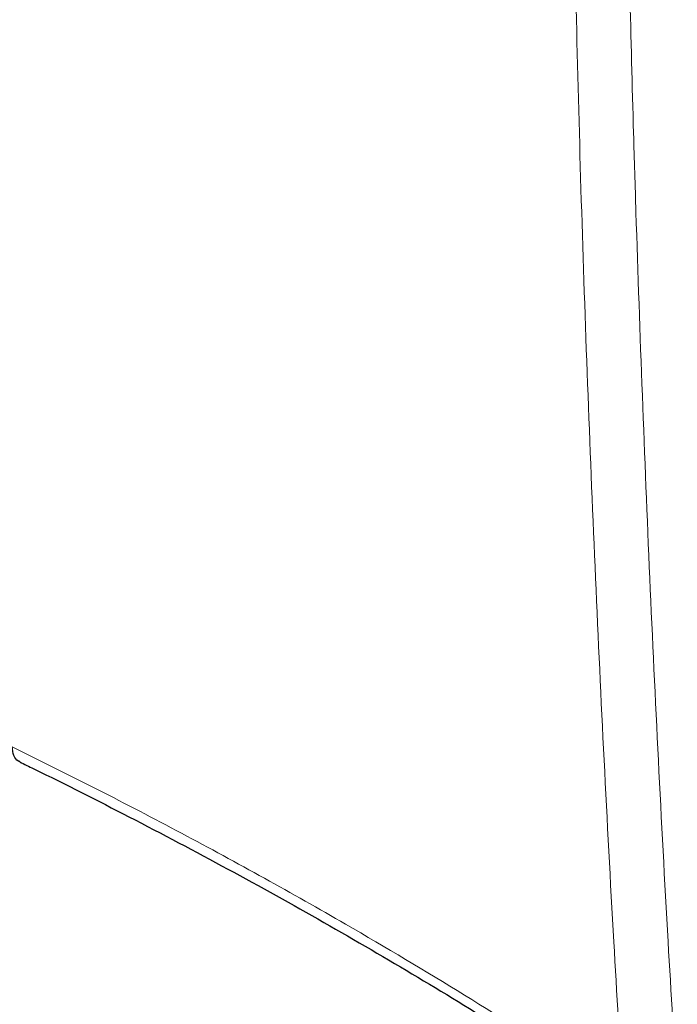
# Paper-space layout 'Blatt2' of a CAD drawing. Header units: millimetres. Extents: x 5 to 418, y 2 to 292.
# Tile 5 of 77: x 103 to 127, y 103 to 140. Entities that reach past the tile are written whole.
import ezdxf

# ---------------------------------------------------------------- set-up
doc = ezdxf.new("R2010")
doc.units = ezdxf.units.MM

psp = doc.layouts.new('Blatt2')

# ---------------------------------------------------------------- linework, layer by layer
at = {"color": 7, "linetype": 'Continuous', "lineweight": 18}
for points, knots in [([(125.46, 99.3), (125.342, 101.242), (124.952, 107.702), (124.403, 118.751), (123.876, 132.396), (123.664, 141.546), (123.559, 146.076)], [0, 0, 0, 0, 0.126, 0.419218, 0.712417, 1, 1, 1, 1]), ([(125.592, 146.15), (125.671, 142.579), (125.773, 138.017), (126.052, 128.882), (126.436, 118.749), (126.986, 107.713), (127.376, 101.26), (127.493, 99.321)], [0, 0, 0, 0, 0.22627, 0.289152, 0.581705, 0.874277, 1, 1, 1, 1]), ([(102.551, 112.437), (102.551, 112.437), (104.708, 111.383), (108.96, 109.214), (114.59, 106.092), (119.534, 103.141), (122.97, 100.962), (124.912, 99.666), (125.46, 99.3)], [0, 0, 0, 0, 0.000001, 0.261989, 0.525925, 0.724078, 0.922232, 1, 1, 1, 1])]:
    psp.add_open_spline(points, degree=3, knots=knots, dxfattribs=at)
at = {"color": 7, "linetype": 'Continuous', "lineweight": 25}
for points, knots in [([(102.846, 111.885), (102.826, 111.89), (102.724, 111.915), (102.605, 112.096), (102.569, 112.323), (102.551, 112.437)], [0, 0, 0, 0, 0.10434, 0.55217, 1, 1, 1, 1]), ([(102.84, 111.871), (103.014, 111.786), (104.398, 111.11), (107.018, 109.786), (110.648, 107.867), (114.258, 105.861), (117.78, 103.806), (121.211, 101.699), (123.855, 100.007), (125.336, 99.006), (125.734, 98.737)], [0, 0, 0, 0, 0.021161, 0.167712, 0.323038, 0.477575, 0.632723, 0.787997, 0.943067, 1, 1, 1, 1])]:
    psp.add_open_spline(points, degree=3, knots=knots, dxfattribs=at)

doc.saveas('drawing.dxf')
